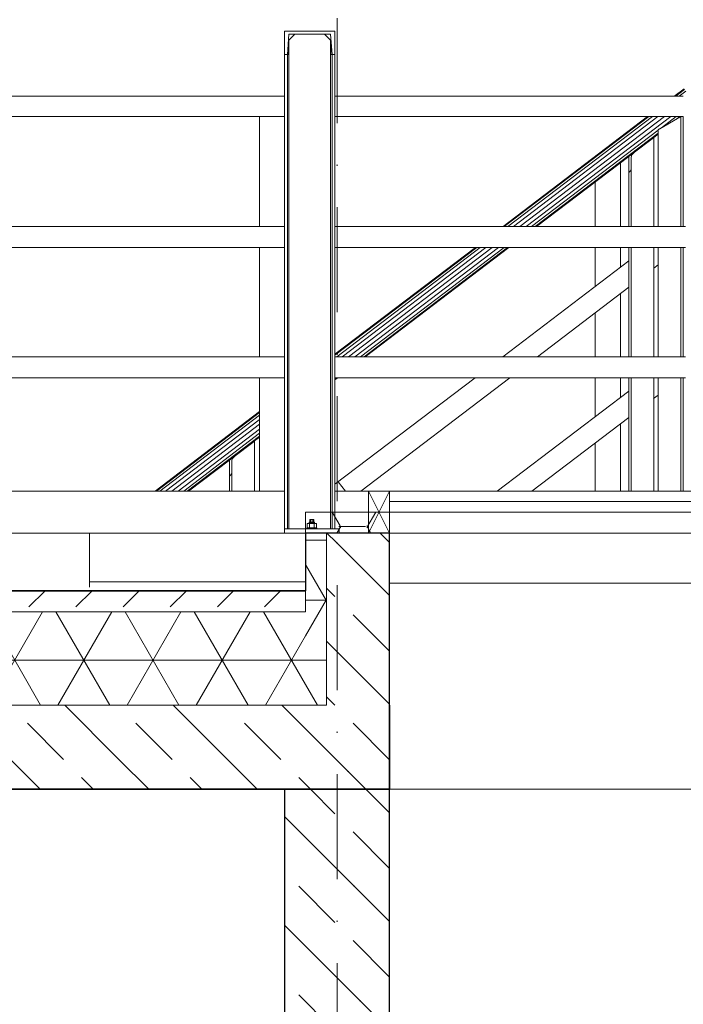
# Model space of a CAD drawing. Header units: millimetres. Extents: x -3176 to 162662, y -36434 to 57907.
# Tile 13 of 155: x 66222 to 67803, y 2038 to 4383. Entities that reach past the tile are written whole.
import ezdxf

# ---------------------------------------------------------------- set-up
doc = ezdxf.new("R2010")
doc.units = ezdxf.units.MM
doc.linetypes.add('1-Sheet - 32170-CIV-6170-DW-2035-015-02 - PRZEKROJE A-A - B-B$0$A_Dash_Dot_2_5mm_Axis', pattern=[45, 25, -10, 0, -10])
doc.layers.get('0').update_dxf_attribs({"lineweight": 5})
for name, color, linetype, lineweight in [('!UG_kształtki', 10, 'Continuous', 30), ('1-Sheet - 32170-CIV-6170-DW-2035-015-02 - PRZEKROJE A-A - B-B$0$A-COLS', 8, 'Continuous', 0), ('1-Sheet - 32170-CIV-6170-DW-2035-015-02 - PRZEKROJE A-A - B-B$0$A-DETL-GENF', 8, 'Continuous', 0), ('1-Sheet - 32170-CIV-6170-DW-2035-015-02 - PRZEKROJE A-A - B-B$0$A-DETL-THIN', 8, 'Continuous', 0), ('1-Sheet - 32170-CIV-6170-DW-2035-015-02 - PRZEKROJE A-A - B-B$0$A-FLOR-HRAL', 8, 'Continuous', 0), ('1-Sheet - 32170-CIV-6170-DW-2035-015-02 - PRZEKROJE A-A - B-B$0$A-GENM', 8, 'Continuous', 0), ('1-Sheet - 32170-CIV-6170-DW-2035-015-02 - PRZEKROJE A-A - B-B$0$A-ROOF', 8, 'Continuous', 0), ('1-Sheet - 32170-CIV-6170-DW-2035-015-02 - PRZEKROJE A-A - B-B$0$A-ROOF-PATT', 8, 'Continuous', 0), ('1-Sheet - 32170-CIV-6170-DW-2035-015-02 - PRZEKROJE A-A - B-B$0$A-WALL', 8, 'Continuous', 0), ('1-Sheet - 32170-CIV-6170-DW-2035-015-02 - PRZEKROJE A-A - B-B$0$A-WALL-PATT', 8, 'Continuous', 0), ('1-Sheet - 32170-CIV-6170-DW-2035-015-02 - PRZEKROJE A-A - B-B$0$Q-SPCQ', 8, 'Continuous', 0), ('1-Sheet - 32170-CIV-6170-DW-2035-015-02 - PRZEKROJE A-A - B-B$0$S-BEAM', 8, 'Continuous', 0), ('1-Sheet - 32170-CIV-6170-DW-2035-015-02 - PRZEKROJE A-A - B-B$0$S-GRID', 8, 'Continuous', 0)]:
    doc.layers.add(name, color=color, linetype=linetype, lineweight=lineweight)
pattern_1 = [(315, (15908.845, 400), (12.93157, 12.93157), [12.192, -6.096]), (315, (15922.053, 400), (12.93157, 12.93157), [20.32, 0, 0, 0])]

# ---------------------------------------------------------------- blocks, each defined once
blk = doc.blocks.new('1-Sheet - 32170-CIV-6170-DW-2035-015-02 - PRZEKROJE A-A - B-B$0$Railing - słupek_balustrady60x6-1062895-B2_SC_AA - Dep_PW')
at = {"layer": '1-Sheet - 32170-CIV-6170-DW-2035-015-02 - PRZEKROJE A-A - B-B$0$A-FLOR-HRAL'}
for p, q in [((6130.93, 389), (6130.93, 415.17)), ((6131.53, 389), (6131.53, 415.17)), ((6130.13, 414.71), (6125.93, 412.28)), ((6125.53, 389), (6125.53, 412.05)), ((6125.53, 358), (6125.53, 384)), ((6130.93, 358), (6130.93, 384)), ((6131.53, 358), (6131.53, 384)), ((6125.53, 326), (6125.53, 353)), ((6130.93, 326), (6130.93, 353)), ((6131.53, 326), (6131.53, 353))]:
    blk.add_line(p, q, dxfattribs=at)
at = {"layer": '1-Sheet - 32170-CIV-6170-DW-2035-015-02 - PRZEKROJE A-A - B-B$0$A-FLOR-HRAL', "flags": 128}
for points in [[(6130.93, 415.17), (6130.91, 415.16), (6130.85, 415.12), (6130.75, 415.07), (6130.63, 415), (6130.47, 414.91), (6130.3, 414.81), (6130.13, 414.71)], [(6125.93, 412.28), (6125.84, 412.23), (6125.75, 412.18), (6125.68, 412.14), (6125.61, 412.1), (6125.57, 412.08), (6125.54, 412.06), (6125.53, 412.05)]]:
    blk.add_lwpolyline(points, dxfattribs=at)
blk = doc.blocks.new('1-Sheet - 32170-CIV-6170-DW-2035-015-02 - PRZEKROJE A-A - B-B$0$Railing - słupek_balustrady60x6-V2-B2_SC_AA - Dep_PW')
at = {"layer": '1-Sheet - 32170-CIV-6170-DW-2035-015-02 - PRZEKROJE A-A - B-B$0$A-FLOR-HRAL'}
for p, q in [((6036.53, 415.17), (6030.59, 415.17)), ((6030.59, 389), (6030.59, 415.17)), ((6030.59, 358), (6030.59, 384)), ((6030.59, 326), (6030.59, 353))]:
    blk.add_line(p, q, dxfattribs=at)
blk = doc.blocks.new('1-Sheet - 32170-CIV-6170-DW-2035-015-02 - PRZEKROJE A-A - B-B$0$Railing - Railing-1024618-B2_SC_AA - Dep_PW')
at = {"layer": '1-Sheet - 32170-CIV-6170-DW-2035-015-02 - PRZEKROJE A-A - B-B$0$A-FLOR-HRAL'}
for p, q in [((6036.53, 420), (5965.28, 420)), ((6131.53, 420), (6048.53, 420)), ((5965.28, 415.17), (6036.53, 415.17)), ((6048.53, 415.17), (6131.53, 415.17)), ((6036.53, 389), (5965.28, 389)), ((6132.03, 389), (6048.53, 389)), ((5965.28, 384), (6036.53, 384)), ((6048.53, 384), (6132.03, 384)), ((6036.53, 358), (5965.28, 358)), ((6132.03, 358), (6048.53, 358)), ((5965.28, 353), (6036.53, 353)), ((6048.53, 353), (6132.03, 353)), ((6036.53, 326), (5965.28, 326)), ((6132.03, 326), (6048.53, 326))]:
    blk.add_line(p, q, dxfattribs=at)
for name in ['1-Sheet - 32170-CIV-6170-DW-2035-015-02 - PRZEKROJE A-A - B-B$0$Railing - słupek_balustrady60x6-V2-B2_SC_AA - Dep_PW', '1-Sheet - 32170-CIV-6170-DW-2035-015-02 - PRZEKROJE A-A - B-B$0$Railing - słupek_balustrady60x6-1062895-B2_SC_AA - Dep_PW']:
    blk.add_blockref(name, (0, 0))
blk = doc.blocks.new('1-Sheet - 32170-CIV-6170-DW-2035-015-02 - PRZEKROJE A-A - B-B$0$Top Rail Type - Top Rail_Internal_-1024619-B2_SC_AA - Dep_PW')
at = {"layer": '1-Sheet - 32170-CIV-6170-DW-2035-015-02 - PRZEKROJE A-A - B-B$0$A-FLOR-HRAL'}
for p, q in [((6036.53, 420), (5965.28, 420)), ((6131.53, 420), (6048.53, 420)), ((5965.28, 415.17), (6036.53, 415.17)), ((6048.53, 415.17), (6131.53, 415.17))]:
    blk.add_line(p, q, dxfattribs=at)
blk = doc.blocks.new('1-Sheet - 32170-CIV-6170-DW-2035-015-02 - PRZEKROJE A-A - B-B')
at = {"layer": '1-Sheet - 32170-CIV-6170-DW-2035-015-02 - PRZEKROJE A-A - B-B$0$A-DETL-GENF'}
h = blk.add_hatch(dxfattribs=at)
h.set_pattern_fill('FP_14', color=8, style=0, pattern_type=2)
h.set_pattern_definition([(0, (15908.844, 400), (9.525, 5.499), [6.35, -12.7]), (120, (15908.844, 400), (-9.5247737, 5.499392), [6.35, -12.7]), (60, (15908.844, 400), (0.0002263, 10.998392), [0, -12.7, 6.35, 0])])
h.paths.add_polyline_path([(6690.26, 316), (6710.26, 316), (6710.26, 321), (6690.26, 321), (6690.26, 316.72)])
at = {"layer": '1-Sheet - 32170-CIV-6170-DW-2035-015-02 - PRZEKROJE A-A - B-B$0$A-ROOF-PATT', "lineweight": 9}
h = blk.add_hatch(dxfattribs=at)
h.set_pattern_fill('FP_8', color=256, angle=135, style=0, pattern_type=2)
h.set_pattern_definition([(45, (15908.845, 400), (-0.000707, 11.22532), [7.938, -7.938])])
h.paths.add_polyline_path([(6661, 297.25), (6690.26, 297.25), (6690.26, 302.25), (6415.26, 302.25), (6415.26, 297.25), (6646.72, 297.25)])
h.paths.add_polyline_path([(6970.26, 297.25), (6970.26, 302.25), (6830.26, 302.25), (6830.26, 297.25), (6960.99, 297.25)])
h = blk.add_hatch(dxfattribs=at)
h.set_pattern_fill('FP_5', color=256, angle=90, style=0, pattern_type=2)
h.set_pattern_definition([(3e-14, (15908.844, 400), (-6e-15, 14.287), []), (60, (15908.844, 400), (-12.372905, 7.1435), []), (120, (15908.844, 400), (-12.372905, -7.1435), [])])
h.paths.add_polyline_path([(6415.26, 275), (6690.26, 275), (6690.26, 297.25), (6415.26, 297.25), (6415.26, 278.77)])
h.paths.add_polyline_path([(6970.26, 275), (6970.26, 297.25), (6830.26, 297.25), (6830.26, 275), (6960.99, 275)])
h = blk.add_hatch(dxfattribs=at)
h.set_pattern_fill('FP_3', color=256, angle=45, style=0, pattern_type=2)
h.set_pattern_definition([(315, (15908.845, 400), (12.93157, 12.93157), [12.192, -6.096]), (315, (15922.053, 400), (12.93157, 12.93157), [20.32, 0, 0, 0])])
h.paths.add_polyline_path([(6710.26, 255), (6710.26, 275), (6390.26, 275), (6390.26, 255), (6703.86, 255)])
h.paths.add_polyline_path([(6970.26, 255), (6970.26, 275), (6810.26, 275), (6810.26, 255), (6960.99, 255)])
at = {"layer": '1-Sheet - 32170-CIV-6170-DW-2035-015-02 - PRZEKROJE A-A - B-B$0$A-WALL-PATT', "lineweight": 9}
h = blk.add_hatch(dxfattribs=at)
h.set_pattern_fill('FP_5', color=256, angle=90, style=0, pattern_type=2)
h.set_pattern_definition([(5e-14, (15908.844, 400), (-1e-14, 14.287), []), (60, (15908.844, 400), (-12.372905, 7.1435), []), (120, (15908.844, 400), (-12.372905, -7.1435), [])])
h.paths.add_polyline_path([(6695.26, 275), (6695.26, 316), (6690.26, 316), (6690.26, 275)])
h = blk.add_hatch(dxfattribs=at)
h.set_pattern_fill('FP_3', color=256, angle=45, style=0, pattern_type=2)
h.set_pattern_definition(pattern_1)
h.paths.add_polyline_path([(6710.26, 275), (6710.26, 316), (6695.26, 316), (6695.26, 275), (6703.86, 275)])
h = blk.add_hatch(dxfattribs=at)
h.set_pattern_fill('FP_3', color=256, angle=45, style=0, pattern_type=2)
h.set_pattern_definition(pattern_1)
h.paths.add_polyline_path([(6685.26, -210), (6710.26, -210), (6710.26, 255), (6685.26, 255), (6685.26, -199.96)])
at = {"layer": '1-Sheet - 32170-CIV-6170-DW-2035-015-02 - PRZEKROJE A-A - B-B$0$A-COLS'}
for p, q in [((6687.74, 434.8), (6686.32, 433.38)), ((6687.74, 434.8), (6686.32, 433.38)), ((6696.19, 433.38), (6694.78, 434.8)), ((6696.19, 433.38), (6694.78, 434.8)), ((6686.32, 433.38), (6686.24, 433.3)), ((6686.32, 433.38), (6686.24, 433.3)), ((6686.24, 433.3), (6686.24, 430)), ((6686.24, 433.3), (6686.24, 430)), ((6686.32, 317), (6686.32, 433.38)), ((6686.32, 317), (6686.32, 433.38)), ((6696.19, 317), (6696.19, 433.38)), ((6696.28, 433.3), (6696.19, 433.38)), ((6696.19, 317), (6696.19, 433.38)), ((6696.28, 433.3), (6696.19, 433.38)), ((6696.28, 430), (6696.28, 433.3)), ((6696.28, 430), (6696.28, 433.3)), ((6685.26, 317), (6685.26, 430)), ((6685.94, 430), (6685.26, 430)), ((6685.26, 317), (6685.26, 430)), ((6685.94, 430), (6685.26, 430)), ((6685.94, 317), (6685.94, 430)), ((6686.24, 430), (6685.94, 430)), ((6685.94, 317), (6685.94, 430)), ((6686.24, 430), (6685.94, 430)), ((6696.58, 430), (6696.28, 430)), ((6696.58, 430), (6696.28, 430)), ((6696.58, 317), (6696.58, 430)), ((6697.26, 430), (6696.58, 430)), ((6696.58, 317), (6696.58, 430)), ((6697.26, 430), (6696.58, 430)), ((6697.26, 317), (6697.26, 430)), ((6697.26, 317), (6697.26, 430)), ((6767.26, 405.69), (6773.05, 410.1)), ((6772.86, 409.91), (6768.66, 406.72)), ((6773.26, 389), (6773.26, 410.25)), ((6767.26, 401.89), (6767.26, 405.69)), ((6765.29, 389), (6765.29, 404.2)), ((6767.86, 405.55), (6767.86, 402.62)), ((6767.46, 402.04), (6767.26, 401.89)), ((6767.26, 401.89), (6767.26, 389)), ((6767.86, 389), (6767.86, 402.62)), ((6759.29, 399.64), (6759.29, 389)), ((6759.29, 384), (6759.29, 374.75)), ((6765.29, 379.31), (6765.29, 384)), ((6767.26, 384), (6767.26, 358)), ((6767.86, 358), (6767.86, 384)), ((6773.26, 358), (6773.26, 384)), ((6765.29, 358), (6765.29, 373.03)), ((6759.29, 368.47), (6759.29, 358)), ((6759.29, 353), (6759.29, 343.75)), ((6765.29, 348.31), (6765.29, 353)), ((6767.26, 353), (6767.26, 326)), ((6767.86, 326), (6767.86, 353)), ((6773.26, 326), (6773.26, 353)), ((6765.29, 326), (6765.29, 342.03)), ((6672.11, 333.38), (6677.91, 337.79)), ((6678.11, 326), (6678.11, 337.94)), ((6677.71, 337.6), (6673.51, 334.41)), ((6759.29, 337.47), (6759.29, 326)), ((6672.11, 329.58), (6672.11, 333.38)), ((6672.71, 333.24), (6672.71, 330.31)), ((6672.31, 329.73), (6672.11, 329.58)), ((6672.11, 329.58), (6672.11, 326)), ((6672.71, 326), (6672.71, 330.31))]:
    blk.add_line(p, q, dxfattribs=at)
at = {"layer": '1-Sheet - 32170-CIV-6170-DW-2035-015-02 - PRZEKROJE A-A - B-B$0$A-COLS', "flags": 128}
for points in [[(6773.05, 410.1), (6772.99, 410.03), (6772.92, 409.97), (6772.86, 409.91)], [(6773.26, 410.25), (6773.25, 410.25), (6773.22, 410.23), (6773.18, 410.19), (6773.12, 410.15), (6773.05, 410.1)], [(6768.66, 406.72), (6768.48, 406.57), (6768.31, 406.4), (6768.16, 406.22), (6768.03, 406.03), (6767.93, 405.86), (6767.88, 405.69), (6767.86, 405.55)], [(6767.86, 402.62), (6767.85, 402.55), (6767.82, 402.47), (6767.77, 402.38), (6767.7, 402.29), (6767.63, 402.2), (6767.54, 402.11), (6767.46, 402.04)], [(6677.91, 337.79), (6677.85, 337.72), (6677.78, 337.66), (6677.71, 337.6)], [(6678.11, 337.94), (6678.1, 337.94), (6678.08, 337.92), (6678.03, 337.88), (6677.98, 337.84), (6677.91, 337.79)], [(6673.51, 334.41), (6673.33, 334.26), (6673.16, 334.09), (6673.01, 333.91), (6672.89, 333.73), (6672.79, 333.55), (6672.73, 333.38), (6672.71, 333.24)], [(6672.71, 330.31), (6672.7, 330.24), (6672.67, 330.16), (6672.62, 330.07), (6672.56, 329.98), (6672.49, 329.89), (6672.4, 329.81), (6672.31, 329.73)]]:
    blk.add_lwpolyline(points, dxfattribs=at)
at = {"layer": '1-Sheet - 32170-CIV-6170-DW-2035-015-02 - PRZEKROJE A-A - B-B$0$A-DETL-THIN'}
for p, q in [((6705.26, 326), (6710.26, 326)), ((6705.26, 321), (6705.26, 326)), ((6705.26, 316), (6710.26, 326)), ((6705.26, 326), (6710.26, 316)), ((6710.26, 326), (6710.26, 321)), ((6810.26, 326), (6710.26, 326)), ((6710.26, 323.5), (6810.26, 323.5)), ((6710.26, 321), (6690.26, 321)), ((6690.26, 321), (6690.26, 316)), ((6710.26, 321), (6705.26, 321)), ((6705.26, 321), (6710.26, 321)), ((6705.26, 316), (6705.26, 321)), ((6710.26, 316), (6710.26, 321)), ((6710.26, 321), (6710.26, 316)), ((6710.26, 321), (6810.26, 321)), ((6690.26, 316), (6710.26, 316)), ((6710.26, 316), (6705.26, 316))]:
    blk.add_line(p, q, dxfattribs=at)
at = {"layer": '1-Sheet - 32170-CIV-6170-DW-2035-015-02 - PRZEKROJE A-A - B-B$0$A-GENM'}
for p, q in [((6698.07, 328.22), (6697.26, 327.6)), ((6698.07, 328.22), (6699.76, 326)), ((6691.26, 317.05), (6691.06, 317.05)), ((6691.26, 317.05), (6691.06, 317.05)), ((6692.46, 317.05), (6692.25, 317.05)), ((6692.46, 317.05), (6692.25, 317.05))]:
    blk.add_line(p, q, dxfattribs=at)
at = {"layer": '1-Sheet - 32170-CIV-6170-DW-2035-015-02 - PRZEKROJE A-A - B-B$0$A-ROOF', "lineweight": 18}
blk.add_line((6690.26, 304.35), (6638.76, 304.35), dxfattribs=at)
at = {"layer": '1-Sheet - 32170-CIV-6170-DW-2035-015-02 - PRZEKROJE A-A - B-B$0$A-ROOF'}
for p, q in [((6710.26, 304.1), (6810.26, 304.1)), ((6690.26, 297.25), (6690.26, 302.25)), ((6690.26, 297.25), (6415.26, 297.25)), ((6415.26, 275), (6690.26, 275)), ((6810.26, 255), (6710.26, 255))]:
    blk.add_line(p, q, dxfattribs=at)
at = {"layer": '1-Sheet - 32170-CIV-6170-DW-2035-015-02 - PRZEKROJE A-A - B-B$0$A-ROOF', "lineweight": 35}
for p, q in [((6690.26, 302.25), (6415.26, 302.25)), ((6710.26, 255), (6710.26, 275)), ((6415.26, 255), (6710.26, 255))]:
    blk.add_line(p, q, dxfattribs=at)
at = {"layer": '1-Sheet - 32170-CIV-6170-DW-2035-015-02 - PRZEKROJE A-A - B-B$0$A-WALL'}
for p, q in [((6690.26, 316), (6468.76, 316)), ((6638.76, 316), (6638.76, 303.1)), ((6695.26, 316), (6695.26, 275)), ((6810.26, 316), (6710.26, 316)), ((6690.26, 275), (6695.26, 275))]:
    blk.add_line(p, q, dxfattribs=at)
at = {"layer": '1-Sheet - 32170-CIV-6170-DW-2035-015-02 - PRZEKROJE A-A - B-B$0$A-WALL', "lineweight": 25}
for p, q in [((6710.26, 316), (6690.26, 316)), ((6690.26, 316), (6690.26, 302.25)), ((6710.26, 275), (6710.26, 316)), ((6685.26, 255), (6685.26, -210)), ((6710.26, -210), (6710.26, 255))]:
    blk.add_line(p, q, dxfattribs=at)
at = {"layer": '1-Sheet - 32170-CIV-6170-DW-2035-015-02 - PRZEKROJE A-A - B-B$0$Q-SPCQ'}
for p, q in [((6691.51, 319.2), (6691.26, 319.2)), ((6691.26, 319.2), (6691.26, 318.6)), ((6691.51, 319.2), (6691.26, 319.2)), ((6691.26, 319.2), (6691.26, 318.6)), ((6692.01, 319.2), (6691.51, 319.2)), ((6691.51, 319.2), (6691.51, 318.6)), ((6692.01, 319.2), (6691.51, 319.2)), ((6691.51, 319.2), (6691.51, 318.6)), ((6692.26, 319.2), (6692.01, 319.2)), ((6692.01, 319.2), (6692.01, 318.6)), ((6692.26, 319.2), (6692.01, 319.2)), ((6692.01, 319.2), (6692.01, 318.6)), ((6692.26, 319.2), (6692.26, 318.6)), ((6692.26, 319.2), (6692.26, 318.6)), ((6690.56, 317.25), (6690.58, 317.25)), ((6690.56, 317), (6690.56, 317.25)), ((6690.58, 317.25), (6690.56, 317.25)), ((6690.56, 317.25), (6690.58, 317.25)), ((6690.56, 317), (6690.56, 317.25)), ((6690.58, 317.25), (6690.56, 317.25)), ((6690.58, 317.25), (6690.65, 317.25)), ((6690.58, 317), (6690.58, 317.25)), ((6690.58, 317), (6690.58, 317.25)), ((6690.65, 317.25), (6690.58, 317.25)), ((6690.58, 317.25), (6690.65, 317.25)), ((6690.58, 317), (6690.58, 317.25)), ((6690.58, 317), (6690.58, 317.25)), ((6690.65, 317.25), (6690.58, 317.25)), ((6690.65, 317), (6690.65, 317.25)), ((6690.65, 317), (6690.65, 317.25)), ((6690.76, 317.25), (6690.65, 317.25)), ((6690.65, 317), (6690.65, 317.25)), ((6690.65, 317), (6690.65, 317.25)), ((6690.76, 317.25), (6690.65, 317.25)), ((6691.21, 318.25), (6690.66, 318.25)), ((6690.66, 318.25), (6690.66, 317.25)), ((6691.21, 318.25), (6690.66, 318.25)), ((6690.66, 318.25), (6690.66, 317.25)), ((6690.66, 317.25), (6691.21, 317.25)), ((6690.66, 317.25), (6691.21, 317.25)), ((6690.76, 317), (6690.76, 317.25)), ((6690.76, 317), (6690.76, 317.25)), ((6690.91, 317.25), (6690.76, 317.25)), ((6690.76, 317), (6690.76, 317.25)), ((6690.76, 317), (6690.76, 317.25)), ((6690.91, 317.25), (6690.76, 317.25)), ((6690.91, 317), (6690.91, 317.25)), ((6690.91, 317), (6690.91, 317.25)), ((6691.09, 317.25), (6690.91, 317.25)), ((6690.91, 317), (6690.91, 317.25)), ((6690.91, 317), (6690.91, 317.25)), ((6691.09, 317.25), (6690.91, 317.25)), ((6691.09, 317.05), (6691.09, 317.25)), ((6691.09, 317), (6691.09, 317.25)), ((6691.3, 317.25), (6691.09, 317.25)), ((6691.09, 317.05), (6691.09, 317.25)), ((6691.09, 317), (6691.09, 317.25)), ((6691.3, 317.25), (6691.09, 317.25)), ((6691.16, 318.6), (6691.2, 318.6)), ((6691.16, 318.25), (6691.16, 318.6)), ((6691.2, 318.6), (6691.16, 318.6)), ((6691.16, 318.6), (6691.2, 318.6)), ((6691.16, 318.25), (6691.16, 318.6)), ((6691.2, 318.6), (6691.16, 318.6)), ((6691.2, 318.25), (6691.2, 318.6)), ((6691.2, 318.25), (6691.2, 318.6)), ((6691.33, 318.6), (6691.2, 318.6)), ((6691.2, 318.25), (6691.2, 318.6)), ((6691.2, 318.25), (6691.2, 318.6)), ((6691.33, 318.6), (6691.2, 318.6)), ((6692.3, 318.25), (6691.21, 318.25)), ((6691.21, 318.25), (6691.21, 317.25)), ((6692.3, 318.25), (6691.21, 318.25)), ((6691.21, 318.25), (6691.21, 317.25)), ((6691.26, 318.6), (6691.36, 318.6)), ((6691.26, 318.6), (6691.36, 318.6)), ((6691.3, 317), (6691.3, 317.25)), ((6691.52, 317.25), (6691.3, 317.25)), ((6691.3, 317), (6691.3, 317.25)), ((6691.52, 317.25), (6691.3, 317.25)), ((6691.33, 318.25), (6691.33, 318.6)), ((6691.53, 318.6), (6691.33, 318.6)), ((6691.33, 318.25), (6691.33, 318.6)), ((6691.53, 318.6), (6691.33, 318.6)), ((6691.52, 317), (6691.52, 317.25)), ((6691.76, 317.25), (6691.52, 317.25)), ((6691.52, 317), (6691.52, 317.25)), ((6691.76, 317.25), (6691.52, 317.25)), ((6691.53, 318.25), (6691.53, 318.6)), ((6691.76, 318.6), (6691.53, 318.6)), ((6691.53, 318.25), (6691.53, 318.6)), ((6691.76, 318.6), (6691.53, 318.6)), ((6691.99, 318.6), (6691.76, 318.6)), ((6691.76, 318.6), (6691.76, 318.25)), ((6691.99, 318.6), (6691.76, 318.6)), ((6691.76, 318.6), (6691.76, 318.25)), ((6691.99, 317.25), (6691.76, 317.25)), ((6691.76, 317.25), (6691.76, 317)), ((6691.99, 317.25), (6691.76, 317.25)), ((6691.76, 317.25), (6691.76, 317)), ((6691.99, 318.25), (6691.99, 318.6)), ((6692.18, 318.6), (6691.99, 318.6)), ((6691.99, 318.25), (6691.99, 318.6)), ((6692.18, 318.6), (6691.99, 318.6)), ((6691.99, 317), (6691.99, 317.25)), ((6692.22, 317.25), (6691.99, 317.25)), ((6691.99, 317), (6691.99, 317.25)), ((6692.22, 317.25), (6691.99, 317.25)), ((6692.18, 318.25), (6692.18, 318.6)), ((6692.31, 318.6), (6692.18, 318.6)), ((6692.18, 318.25), (6692.18, 318.6)), ((6692.31, 318.6), (6692.18, 318.6)), ((6692.22, 317), (6692.22, 317.25)), ((6692.42, 317.25), (6692.22, 317.25)), ((6692.22, 317), (6692.22, 317.25)), ((6692.42, 317.25), (6692.22, 317.25)), ((6692.25, 317.25), (6692.3, 317.25)), ((6692.25, 317.25), (6692.3, 317.25)), ((6692.85, 318.25), (6692.3, 318.25)), ((6692.3, 318.25), (6692.3, 317.25)), ((6692.85, 318.25), (6692.3, 318.25)), ((6692.3, 318.25), (6692.3, 317.25)), ((6692.3, 317.25), (6692.85, 317.25)), ((6692.3, 317.25), (6692.85, 317.25)), ((6692.31, 318.25), (6692.31, 318.6)), ((6692.36, 318.6), (6692.31, 318.6)), ((6692.31, 318.6), (6692.36, 318.6)), ((6692.31, 318.25), (6692.31, 318.6)), ((6692.31, 318.25), (6692.31, 318.6)), ((6692.36, 318.6), (6692.31, 318.6)), ((6692.31, 318.6), (6692.36, 318.6)), ((6692.31, 318.25), (6692.31, 318.6)), ((6692.36, 318.25), (6692.36, 318.6)), ((6692.36, 318.25), (6692.36, 318.6)), ((6692.42, 317), (6692.42, 317.25)), ((6692.61, 317.25), (6692.42, 317.25)), ((6692.42, 317.05), (6692.42, 317.25)), ((6692.42, 317), (6692.42, 317.25)), ((6692.61, 317.25), (6692.42, 317.25)), ((6692.42, 317.05), (6692.42, 317.25)), ((6692.61, 317), (6692.61, 317.25)), ((6692.75, 317.25), (6692.61, 317.25)), ((6692.61, 317), (6692.61, 317.25)), ((6692.61, 317), (6692.61, 317.25)), ((6692.75, 317.25), (6692.61, 317.25)), ((6692.61, 317), (6692.61, 317.25)), ((6692.75, 317), (6692.75, 317.25)), ((6692.87, 317.25), (6692.75, 317.25)), ((6692.75, 317), (6692.75, 317.25)), ((6692.75, 317), (6692.75, 317.25)), ((6692.87, 317.25), (6692.75, 317.25)), ((6692.75, 317), (6692.75, 317.25)), ((6692.85, 318.25), (6692.85, 317.25)), ((6692.85, 318.25), (6692.85, 317.25)), ((6692.87, 317), (6692.87, 317.25)), ((6692.93, 317.25), (6692.87, 317.25)), ((6692.87, 317.25), (6692.93, 317.25)), ((6692.87, 317), (6692.87, 317.25)), ((6692.87, 317), (6692.87, 317.25)), ((6692.93, 317.25), (6692.87, 317.25)), ((6692.87, 317.25), (6692.93, 317.25)), ((6692.87, 317), (6692.87, 317.25)), ((6692.93, 317), (6692.93, 317.25)), ((6692.96, 317.25), (6692.93, 317.25)), ((6692.93, 317.25), (6692.96, 317.25)), ((6692.93, 317), (6692.93, 317.25)), ((6692.93, 317), (6692.93, 317.25)), ((6692.96, 317.25), (6692.93, 317.25)), ((6692.93, 317.25), (6692.96, 317.25)), ((6692.93, 317), (6692.93, 317.25)), ((6692.96, 317), (6692.96, 317.25)), ((6692.96, 317), (6692.96, 317.25))]:
    blk.add_line(p, q, dxfattribs=at)
at = {"layer": '1-Sheet - 32170-CIV-6170-DW-2035-015-02 - PRZEKROJE A-A - B-B$0$S-BEAM'}
for p, q in [((6697.26, 435.5), (6685.26, 435.5)), ((6685.26, 435.5), (6685.26, 430)), ((6697.26, 435.5), (6685.26, 435.5)), ((6685.26, 435.5), (6685.26, 430)), ((6685.94, 430), (6686.32, 434.8)), ((6685.94, 430), (6686.32, 434.8)), ((6686.32, 434.8), (6696.19, 434.8)), ((6686.32, 434.8), (6696.19, 434.8)), ((6696.19, 434.8), (6696.58, 430)), ((6696.19, 434.8), (6696.58, 430)), ((6697.26, 430), (6697.26, 435.5)), ((6697.26, 430), (6697.26, 435.5)), ((6685.26, 430), (6685.94, 430)), ((6685.26, 430), (6685.94, 430)), ((6696.58, 430), (6697.26, 430)), ((6696.58, 430), (6697.26, 430)), ((6778.35, 420.19), (6778.1, 420)), ((6778.35, 420.19), (6780.43, 421.77)), ((6778.35, 420.19), (6778.46, 420.04)), ((6778.46, 420.04), (6780.54, 421.62)), ((6779.27, 420), (6780.86, 421.21)), ((6771.75, 415.17), (6737.31, 389)), ((6772.05, 415.17), (6737.61, 389)), ((6772.91, 415.17), (6738.48, 389)), ((6774.21, 415.17), (6739.77, 389)), ((6775.74, 415.17), (6741.3, 389)), ((6777.26, 415.17), (6742.83, 389)), ((6778.56, 415.17), (6775.08, 412.53)), ((6778.68, 414.61), (6779.42, 415.17)), ((6774.27, 411.91), (6744.12, 389)), ((6744.99, 389), (6774.27, 411.25)), ((6774.27, 411.02), (6773.22, 410.23)), ((6767.26, 405.69), (6745.29, 389)), ((6731.03, 384), (6697.26, 358.33)), ((6730.73, 384), (6697.26, 358.56)), ((6731.9, 384), (6697.69, 358)), ((6733.19, 384), (6698.98, 358)), ((6734.72, 384), (6700.51, 358)), ((6736.25, 384), (6702.04, 358)), ((6737.54, 384), (6703.33, 358)), ((6704.2, 358), (6738.41, 384)), ((6738.71, 384), (6704.5, 358)), ((6737.26, 358), (6767.26, 380.8)), ((6773.22, 379.05), (6774.3, 379.87)), ((6745.52, 358), (6767.26, 374.52)), ((6697.26, 352.72), (6697.62, 353)), ((6697.92, 353), (6697.26, 352.49)), ((6697.26, 327.6), (6730.68, 353)), ((6703.41, 326), (6738.94, 353)), ((6735.94, 326), (6767.26, 349.8)), ((6773.19, 348.03), (6774.25, 348.83)), ((6679.32, 344.93), (6654.41, 326)), ((6679.32, 344.7), (6654.72, 326)), ((6679.32, 344.04), (6655.58, 326)), ((6679.24, 342.99), (6656.88, 326)), ((6744.2, 326), (6767.26, 343.52)), ((6679.32, 341.89), (6658.41, 326)), ((6679.32, 340.73), (6659.93, 326)), ((6679.32, 339.75), (6661.23, 326)), ((6662.09, 326), (6679.32, 339.09)), ((6679.32, 338.86), (6678.08, 337.92)), ((6672.11, 333.38), (6662.4, 326)), ((6685.26, 317), (6698.26, 317)), ((6685.26, 316), (6685.26, 317)), ((6685.26, 317), (6698.26, 317)), ((6685.26, 316), (6685.26, 317)), ((6698.26, 317), (6698.26, 316)), ((6698.26, 317), (6698.26, 316))]:
    blk.add_line(p, q, dxfattribs=at)
at = {"layer": '1-Sheet - 32170-CIV-6170-DW-2035-015-02 - PRZEKROJE A-A - B-B$0$S-GRID', "linetype": '1-Sheet - 32170-CIV-6170-DW-2035-015-02 - PRZEKROJE A-A - B-B$0$A_Dash_Dot_2_5mm_Axis'}
blk.add_line((6697.76, -351.57), (6697.76, 855), dxfattribs=at)
at = {"layer": '1-Sheet - 32170-CIV-6170-DW-2035-015-02 - PRZEKROJE A-A - B-B$0$A-FLOR-HRAL'}
for name in ['1-Sheet - 32170-CIV-6170-DW-2035-015-02 - PRZEKROJE A-A - B-B$0$Railing - Railing-1024618-B2_SC_AA - Dep_PW', '1-Sheet - 32170-CIV-6170-DW-2035-015-02 - PRZEKROJE A-A - B-B$0$Top Rail Type - Top Rail_Internal_-1024619-B2_SC_AA - Dep_PW']:
    blk.add_blockref(name, (648.73, 0), dxfattribs=at)

msp = doc.modelspace()

# ---------------------------------------------------------------- block references
at = {"layer": '!UG_kształtki', "xscale": 10, "yscale": 10, "zscale": 10}
msp.add_blockref('1-Sheet - 32170-CIV-6170-DW-2035-015-02 - PRZEKROJE A-A - B-B', (0, 0), dxfattribs=at)

doc.saveas('drawing.dxf')
